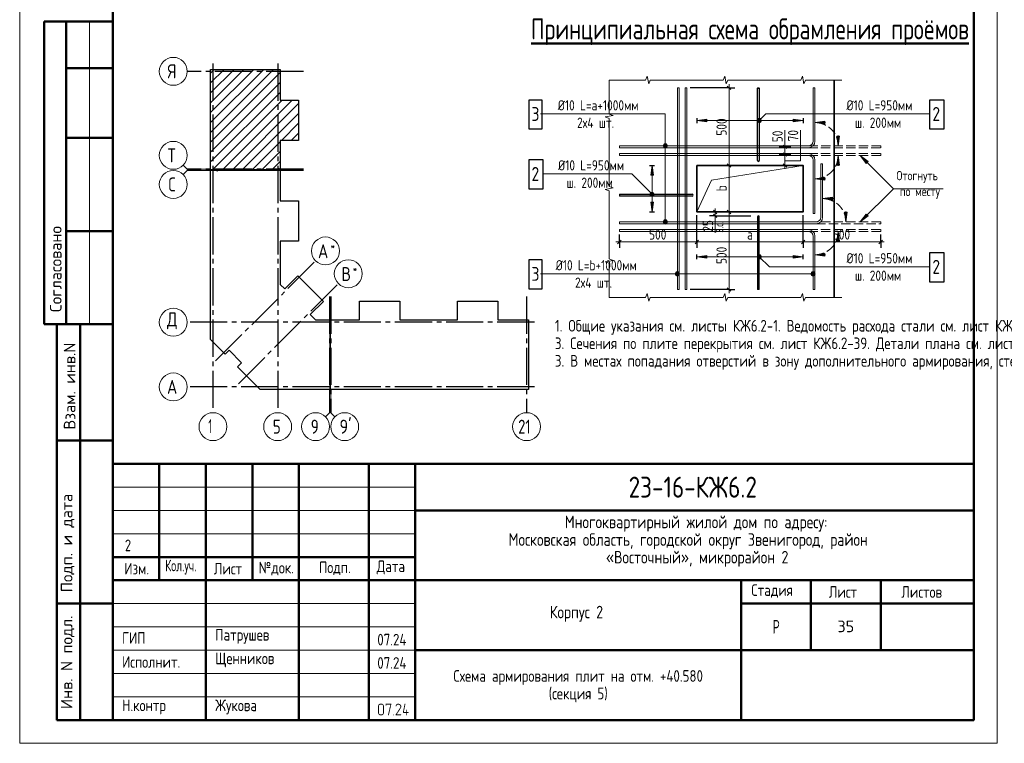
# Model space of a CAD drawing. Header units: millimetres. Extents: x 0 to 31965, y 0 to 29700.
# Tile 1 of 8: x 0 to 21155, y 0 to 15540. Entities that reach past the tile are written whole.
import ezdxf

# ---------------------------------------------------------------- set-up
doc = ezdxf.new("R2010")
doc.units = ezdxf.units.MM
doc.linetypes.add('______2', pattern=[270, 200, -70])
doc.linetypes.add('______5', pattern=[1100, 800, -100, 100, -100])
for name, color, linetype, lineweight in [('Standard', 7, 'Continuous', 25), ('Арм.стержн.ниж.зоны 2й ряд', 7, '______2', 25), ('ЖБ Перекрытие средний уровень', 7, 'Continuous', 50), ('Обрамление проемов стержнями', 7, 'Continuous', 25), ('Оси', 40, '______5', 18), ('Размерная линия_ общее', 7, 'Continuous', 13), ('Текст_ общее', 7, 'Continuous', 25)]:
    doc.layers.add(name, color=color, linetype=linetype, lineweight=lineweight)
doc.layers.add('Фоновоя арматура Х1', color=7, linetype='Continuous', lineweight=18, true_color=0x656565)
doc.styles.add('GOST 2.304-81', font='txt')
doc.styles.add('ISOCPEUR', font='txt')

msp = doc.modelspace()

# ---------------------------------------------------------------- hatches: boundary and pattern name
at = {"layer": 'Standard', "linetype": 'Continuous', "lineweight": 13, "transparency": 33554687}
for points in [[(14761, 13404), (14551, 13374), (14761, 13344)], [(15923, 13342), (15860, 13406), (15848, 13386)], [(15923, 13342), (15848, 13386), (15903, 13331)], [(15903, 13331), (15848, 13386), (15848, 13363)], [(15903, 13331), (15848, 13363), (15880, 13331)], [(15880, 13331), (15848, 13363), (15860, 13342)], [(15935, 13363), (15880, 13418), (15860, 13406)], [(15935, 13363), (15860, 13406), (15923, 13342)], [(15935, 13386), (15903, 13418), (15880, 13418)], [(15935, 13386), (15880, 13418), (15935, 13363)], [(15903, 13418), (15935, 13386), (15923, 13406)], [(17296, 13361), (17086, 13331), (17296, 13301)], [(17616, 12414), (17586, 12624), (17556, 12414)], [(18228, 12497), (18059, 12624), (18186, 12454)], [(13544, 11802), (13576, 11834), (13555, 11823)], [(13576, 11834), (13544, 11802), (13544, 11779)], [(13576, 11834), (13544, 11779), (13599, 11834)], [(13599, 11834), (13544, 11779), (13555, 11759)], [(13599, 11834), (13555, 11759), (13619, 11823)], [(13619, 11823), (13555, 11759), (13576, 11748)], [(13619, 11823), (13576, 11748), (13630, 11802)], [(13630, 11802), (13576, 11748), (13599, 11748)], [(13630, 11802), (13599, 11748), (13630, 11779)], [(13630, 11779), (13599, 11748), (13619, 11759)], [(17462, 11727), (17252, 11697), (17462, 11667)], [(13557, 11621), (13587, 11411), (13617, 11621)], [(18186, 11367), (18059, 11197), (18228, 11325)], [(17616, 10781), (17586, 10991), (17556, 10781)], [(14761, 10477), (14551, 10447), (14761, 10417)], [(15860, 10416), (15903, 10491), (15848, 10436)], [(15848, 10436), (15903, 10491), (15880, 10491)], [(15848, 10436), (15880, 10491), (15848, 10459)], [(15848, 10459), (15880, 10491), (15860, 10479)], [(15860, 10416), (15923, 10479), (15903, 10491)], [(15880, 10404), (15923, 10479), (15860, 10416)], [(15880, 10404), (15935, 10459), (15923, 10479)], [(15903, 10404), (15935, 10459), (15880, 10404)], [(15903, 10404), (15935, 10436), (15935, 10459)], [(15935, 10436), (15903, 10404), (15923, 10416)]]:
    msp.add_hatch(color=7, dxfattribs=at).paths.add_polyline_path(points)
for points in [[(16622, 13404), (16832, 13374), (16622, 13344)], [(17616, 13041), (17586, 12831), (17556, 13041)], [(13557, 12201), (13587, 12411), (13617, 12201)], [(17296, 12094), (17086, 12124), (17296, 12154)], [(17782, 11407), (17752, 11197), (17722, 11407)], [(16622, 10477), (16832, 10447), (16622, 10417)], [(17296, 10461), (17086, 10491), (17296, 10521)]]:
    msp.add_hatch(color=7, dxfattribs=at).paths.add_polyline_path(points, flags=16)
at = {"layer": 'Standard', "linetype": 'Continuous', "lineweight": 25, "transparency": 33554687}
h = msp.add_hatch(color=7, dxfattribs=at)
h.paths.add_polyline_path([(7825, 655), (7825, 652), (7825, 649), (7825, 647), (7824, 644), (7824, 641), (7823, 639), (7822, 637), (7821, 634), (7820, 632), (7819, 630), (7818, 627), (7816, 625), (7815, 623), (7813, 621), (7812, 619), (7810, 617), (7808, 615), (7806, 613), (7804, 612), (7801, 610), (7799, 609), (7797, 607), (7795, 606), (7792, 605), (7790, 604), (7788, 603), (7785, 603), (7782, 602), (7780, 602), (7777, 601), (7775, 601), (7772, 601), (7754, 601), (7751, 601), (7749, 601), (7746, 602), (7744, 602), (7742, 603), (7739, 603), (7737, 604), (7735, 605), (7732, 606), (7730, 607), (7728, 609), (7726, 610), (7723, 611), (7721, 613), (7719, 615), (7717, 617), (7715, 619), (7713, 621), (7712, 623), (7710, 625), (7708, 627), (7707, 629), (7706, 632), (7705, 634), (7704, 636), (7703, 639), (7702, 641), (7702, 644), (7701, 646), (7701, 649), (7701, 652), (7701, 655), (7701, 797), (7701, 799), (7701, 802), (7701, 804), (7702, 807), (7702, 809), (7703, 812), (7704, 814), (7705, 817), (7706, 819), (7707, 821), (7708, 823), (7709, 826), (7711, 828), (7713, 830), (7714, 832), (7716, 834), (7718, 836), (7720, 838), (7722, 839), (7724, 841), (7727, 842), (7729, 844), (7731, 845), (7733, 846), (7736, 847), (7738, 848), (7741, 848), (7743, 849), (7746, 849), (7749, 850), (7751, 850), (7754, 850), (7772, 850), (7775, 850), (7777, 850), (7780, 849), (7782, 849), (7785, 848), (7787, 848), (7790, 847), (7792, 846), (7794, 845), (7797, 844), (7799, 843), (7801, 841), (7803, 840), (7805, 838), (7807, 836), (7809, 834), (7811, 832), (7813, 830), (7815, 828), (7816, 826), (7818, 824), (7819, 822), (7820, 820), (7821, 817), (7822, 815), (7823, 812), (7824, 810), (7824, 807), (7825, 805), (7825, 802), (7825, 799), (7825, 797)], flags=16)
h.paths.add_polyline_path([(7808, 654), (7808, 797), (7808, 800), (7807, 804), (7806, 807), (7805, 810), (7804, 813), (7802, 816), (7800, 819), (7797, 822), (7794, 824), (7792, 826), (7789, 828), (7785, 830), (7782, 831), (7779, 832), (7775, 832), (7772, 832), (7754, 832), (7750, 832), (7747, 832), (7744, 831), (7740, 830), (7737, 828), (7734, 826), (7731, 824), (7729, 822), (7726, 819), (7724, 816), (7722, 813), (7721, 810), (7720, 807), (7719, 804), (7718, 800), (7718, 797), (7718, 654), (7718, 651), (7719, 648), (7720, 644), (7721, 641), (7723, 638), (7725, 635), (7727, 632), (7729, 629), (7732, 627), (7735, 625), (7738, 623), (7741, 622), (7744, 620), (7747, 620), (7751, 619), (7754, 619), (7772, 619), (7775, 619), (7779, 620), (7782, 620), (7785, 621), (7788, 623), (7791, 625), (7794, 627), (7797, 629), (7800, 632), (7802, 634), (7804, 637), (7805, 640), (7806, 644), (7807, 647), (7808, 651)])
for points in [[(7985, 839), (7932, 608), (7931, 607), (7930, 606), (7930, 605), (7928, 603), (7923, 601), (7921, 601), (7920, 602), (7918, 602), (7917, 603), (7916, 604), (7915, 605), (7915, 605), (7915, 606), (7914, 607), (7914, 608), (7914, 609), (7914, 610), (7914, 612), (7965, 832), (7878, 832), (7878, 815), (7878, 814), (7878, 813), (7878, 812), (7878, 811), (7877, 810), (7877, 809), (7876, 809), (7876, 808), (7875, 807), (7873, 806), (7871, 806), (7869, 806), (7869, 806), (7868, 806), (7868, 806), (7867, 806), (7866, 807), (7865, 807), (7864, 807), (7863, 808), (7863, 808), (7862, 809), (7862, 810), (7861, 811), (7861, 811), (7861, 812), (7861, 813), (7861, 815), (7861, 841), (7861, 842), (7861, 843), (7861, 844), (7861, 845), (7861, 846), (7862, 846), (7862, 847), (7863, 848), (7863, 848), (7864, 849), (7865, 849), (7866, 849), (7866, 850), (7867, 850), (7868, 850), (7870, 850), (7976, 850), (7978, 850), (7980, 849), (7982, 849), (7983, 848), (7984, 847), (7985, 845), (7985, 844), (7985, 842)], [(8189, 601), (8083, 601), (8081, 601), (8080, 602), (8078, 603), (8076, 604), (8075, 606), (8075, 607), (8074, 609), (8074, 611), (8074, 612), (8074, 613), (8075, 614), (8075, 615), (8173, 763), (8177, 770), (8179, 776), (8180, 779), (8181, 782), (8181, 786), (8181, 789), (8181, 791), (8181, 793), (8181, 795), (8180, 798), (8180, 800), (8179, 802), (8179, 804), (8178, 805), (8177, 807), (8176, 809), (8175, 811), (8173, 813), (8172, 814), (8170, 816), (8169, 818), (8167, 819), (8165, 821), (8163, 822), (8162, 823), (8160, 824), (8158, 826), (8156, 827), (8154, 828), (8152, 828), (8150, 829), (8147, 830), (8145, 831), (8143, 831), (8141, 831), (8139, 832), (8136, 832), (8134, 832), (8131, 832), (8128, 831), (8125, 831), (8122, 830), (8119, 829), (8117, 828), (8114, 827), (8111, 825), (8109, 823), (8106, 821), (8104, 819), (8102, 816), (8099, 813), (8098, 809), (8096, 806), (8094, 802), (8094, 800), (8093, 799), (8092, 798), (8091, 798), (8090, 797), (8089, 797), (8088, 796), (8086, 796), (8084, 796), (8083, 797), (8081, 797), (8080, 798), (8079, 799), (8078, 800), (8078, 800), (8078, 801), (8077, 802), (8077, 803), (8077, 804), (8077, 805), (8077, 808), (8078, 810), (8079, 813), (8080, 816), (8082, 818), (8083, 820), (8084, 822), (8085, 825), (8087, 827), (8088, 829), (8090, 831), (8092, 832), (8093, 834), (8095, 836), (8097, 837), (8099, 839), (8101, 840), (8104, 843), (8108, 844), (8112, 846), (8116, 847), (8120, 849), (8124, 849), (8129, 850), (8133, 850), (8136, 850), (8139, 850), (8143, 849), (8146, 849), (8149, 848), (8151, 847), (8154, 847), (8157, 846), (8160, 844), (8163, 843), (8166, 842), (8168, 840), (8171, 839), (8174, 837), (8176, 835), (8179, 833), (8181, 830), (8184, 828), (8186, 825), (8188, 823), (8190, 820), (8191, 818), (8193, 815), (8194, 812), (8196, 810), (8197, 807), (8198, 804), (8198, 801), (8199, 798), (8199, 795), (8200, 792), (8200, 789), (8200, 784), (8199, 780), (8198, 776), (8197, 772), (8196, 770), (8195, 767), (8195, 765), (8193, 763), (8192, 760), (8191, 758), (8189, 755), (8188, 753), (8099, 619), (8189, 619), (8191, 619), (8192, 618), (8194, 618), (8195, 616), (8196, 615), (8197, 613), (8198, 612), (8198, 610), (8198, 608), (8197, 607), (8197, 605), (8195, 604), (8195, 603), (8194, 603), (8194, 602), (8193, 602), (8192, 602), (8191, 601), (8190, 601)], [(8322, 672), (8349, 672), (8351, 672), (8353, 672), (8354, 671), (8355, 669), (8357, 668), (8357, 667), (8358, 665), (8358, 663), (8358, 662), (8358, 660), (8357, 659), (8356, 657), (8355, 657), (8355, 656), (8354, 656), (8353, 655), (8352, 655), (8351, 655), (8350, 654), (8349, 654), (8322, 654), (8322, 610), (8322, 609), (8322, 608), (8322, 607), (8322, 606), (8321, 605), (8321, 605), (8321, 604), (8320, 603), (8319, 602), (8317, 602), (8316, 601), (8314, 601), (8313, 601), (8312, 601), (8312, 601), (8311, 602), (8310, 602), (8309, 602), (8308, 603), (8307, 603), (8307, 604), (8306, 605), (8306, 605), (8305, 606), (8305, 607), (8305, 608), (8305, 609), (8305, 610), (8305, 654), (8243, 654), (8241, 654), (8239, 655), (8237, 656), (8236, 657), (8235, 658), (8234, 660), (8234, 661), (8234, 663), (8234, 665), (8269, 843), (8270, 845), (8270, 846), (8271, 847), (8272, 848), (8278, 850), (8280, 850), (8281, 849), (8283, 849), (8284, 848), (8285, 847), (8285, 846), (8286, 846), (8286, 845), (8287, 844), (8287, 843), (8287, 842), (8287, 841), (8287, 839), (8253, 672), (8305, 672), (8305, 717), (8305, 718), (8305, 720), (8306, 721), (8307, 723), (8308, 723), (8309, 724), (8310, 725), (8310, 725), (8311, 725), (8312, 725), (8313, 726), (8314, 726), (8315, 726), (8317, 725), (8318, 725), (8320, 723), (8320, 723), (8321, 722), (8321, 721), (8322, 721), (8322, 720), (8322, 719), (8322, 718), (8322, 717)], [(8029, 619), (8031, 619), (8033, 618), (8034, 618), (8035, 616), (8037, 615), (8037, 613), (8038, 612), (8038, 610), (8038, 608), (8038, 607), (8037, 605), (8036, 604), (8035, 603), (8035, 603), (8034, 602), (8033, 602), (8032, 602), (8031, 601), (8030, 601), (8029, 601), (8027, 601), (8026, 602), (8024, 602), (8023, 604), (8022, 605), (8021, 607), (8020, 608), (8020, 610), (8020, 611), (8021, 613), (8022, 614), (8023, 616), (8023, 616), (8024, 617), (8024, 618), (8025, 618), (8026, 618), (8027, 619), (8028, 619)]]:
    msp.add_hatch(color=7, dxfattribs=at).paths.add_polyline_path(points, flags=16)
at = {"layer": 'Текст_ общее', "linetype": 'Continuous', "lineweight": 13, "transparency": 33554687}
for points in [[(13827, 12831), (13917, 12831), (13910, 12853)], [(13827, 12831), (13910, 12853), (13833, 12853)], [(13833, 12808), (13917, 12831), (13827, 12831)], [(13833, 12853), (13910, 12853), (13894, 12870)], [(13833, 12853), (13894, 12870), (13849, 12870)], [(13833, 12808), (13910, 12808), (13917, 12831)], [(13849, 12792), (13910, 12808), (13833, 12808)], [(13849, 12870), (13894, 12870), (13872, 12876)], [(13849, 12792), (13894, 12792), (13910, 12808)], [(13894, 12792), (13849, 12792), (13872, 12786)], [(13827, 11197), (13917, 11197), (13910, 11220)], [(13827, 11197), (13910, 11220), (13833, 11220)], [(13833, 11220), (13910, 11220), (13894, 11236)], [(13833, 11220), (13894, 11236), (13849, 11236)], [(13849, 11236), (13894, 11236), (13872, 11242)], [(13833, 11175), (13917, 11197), (13827, 11197)], [(13833, 11175), (13910, 11175), (13917, 11197)], [(13849, 11159), (13910, 11175), (13833, 11175)], [(13849, 11159), (13894, 11159), (13910, 11175)], [(13894, 11159), (13849, 11159), (13872, 11152)], [(14092, 10059), (14092, 10104), (14086, 10081)], [(14108, 10043), (14108, 10120), (14092, 10104)], [(14108, 10043), (14092, 10104), (14092, 10059)], [(14131, 10036), (14131, 10126), (14108, 10120)], [(14131, 10036), (14108, 10120), (14108, 10043)], [(14153, 10043), (14153, 10120), (14131, 10126)], [(14153, 10043), (14131, 10126), (14131, 10036)], [(14169, 10059), (14169, 10104), (14153, 10120)], [(14169, 10059), (14153, 10120), (14153, 10043)], [(14169, 10104), (14169, 10059), (14176, 10081)], [(17007, 10059), (17007, 10104), (17001, 10081)], [(17023, 10043), (17023, 10120), (17007, 10104)], [(17023, 10043), (17007, 10104), (17007, 10059)], [(17046, 10036), (17046, 10126), (17023, 10120)], [(17046, 10036), (17023, 10120), (17023, 10043)], [(17068, 10043), (17068, 10120), (17046, 10126)], [(17068, 10043), (17046, 10126), (17046, 10036)], [(17084, 10059), (17084, 10104), (17068, 10120)], [(17084, 10059), (17068, 10120), (17068, 10043)], [(17084, 10104), (17084, 10059), (17091, 10081)]]:
    msp.add_hatch(color=7, dxfattribs=at).paths.add_polyline_path(points)

# ---------------------------------------------------------------- linework, layer by layer
at = {"layer": 'Standard', "color": 7, "linetype": 'Continuous', "lineweight": 50, "transparency": 33554687}
for p, q in [((2000, 15500), (527, 15500)), ((527, 15500), (527, 9000)), ((527, 15500), (527, 9000)), ((1000, 15500), (1000, 9000)), ((2000, 14500), (1000, 14500)), ((2000, 13000), (1000, 13000)), ((2000, 11000), (1000, 11000)), ((0, 9000), (6, 9000)), ((527, 9000), (2000, 9000)), ((800, 500), (800, 9000)), ((800, 500), (800, 9000)), ((1300, 500), (1300, 9000)), ((800, 6500), (2000, 6500)), ((2000, 500), (2000, 6000)), ((2000, 6000), (20500, 6000)), ((3000, 3500), (3000, 6000)), ((4000, 500), (4000, 6000)), ((5000, 3500), (5000, 6000)), ((6000, 500), (6000, 6000)), ((7500, 500), (7500, 6000)), ((8500, 500), (8500, 6000)), ((8500, 5000), (20500, 5000)), ((2000, 4000), (8500, 4000)), ((2000, 4000), (8500, 4000)), ((2000, 3500), (8500, 3500)), ((2000, 3500), (8500, 3500)), ((8500, 3500), (20500, 3500)), ((15500, 2000), (15500, 3500)), ((17000, 2000), (17000, 3500)), ((18500, 2000), (18500, 3500)), ((800, 3000), (2000, 3000)), ((15500, 3000), (20500, 3000)), ((8500, 2000), (20500, 2000)), ((15500, 500), (15500, 2000)), ((15500, 500), (15500, 2000)), ((2000, 500), (800, 500))]:
    msp.add_line(p, q, dxfattribs=at)
at = {"layer": 'Standard', "color": 7, "linetype": 'Continuous', "lineweight": 13, "transparency": 33554687}
for p, q in [((1500, 15500), (1500, 9000)), ((13449, 14244), (12666, 14244)), ((12666, 14244), (12666, 13513)), ((12666, 14244), (12666, 14244)), ((13482, 14327), (13449, 14244)), ((13516, 14161), (13482, 14327)), ((13549, 14244), (13516, 14161)), ((14332, 14244), (13549, 14244)), ((15116, 14244), (14332, 14244)), ((15149, 14327), (15116, 14244)), ((15182, 14161), (15149, 14327)), ((15216, 14244), (15182, 14161)), ((15999, 14244), (15216, 14244)), ((16782, 14244), (15999, 14244)), ((16816, 14327), (16782, 14244)), ((16849, 14161), (16816, 14327)), ((16882, 14244), (16849, 14161)), ((17666, 14244), (16882, 14244)), ((12749, 13482), (12582, 13451)), ((12582, 13451), (12666, 13420)), ((12666, 13513), (12749, 13482)), ((12666, 13420), (12666, 12689)), ((15860, 13406), (15860, 13406)), ((15860, 13342), (15860, 13342)), ((15923, 13406), (15923, 13406)), ((15923, 13342), (15923, 13342)), ((16443, 12811), (16443, 13171)), ((12666, 12689), (12666, 11957)), ((18059, 12624), (18059, 12624)), ((18059, 12624), (18059, 12624)), ((18059, 12624), (18059, 12624)), ((18059, 12624), (18186, 12454)), ((18228, 12497), (18059, 12624)), ((18186, 12454), (18228, 12497)), ((3600, 12327), (3512, 12415)), ((3600, 12302), (3512, 12214)), ((3600, 12327), (4100, 12327)), ((3600, 12302), (4100, 12302)), ((18207, 12476), (18218, 12465)), ((12749, 11926), (12582, 11895)), ((12582, 11895), (12666, 11864)), ((12666, 11957), (12749, 11926)), ((12666, 11864), (12666, 11133)), ((13555, 11823), (13555, 11823)), ((13555, 11759), (13555, 11759)), ((13619, 11823), (13619, 11823)), ((13619, 11759), (13619, 11759)), ((14945, 11317), (14945, 10964)), ((18186, 11367), (18059, 11197)), ((18059, 11197), (18228, 11325)), ((18228, 11325), (18186, 11367)), ((18207, 11346), (18218, 11357)), ((12666, 11133), (12666, 10402)), ((18059, 11197), (18059, 11197)), ((18059, 11197), (18059, 11197)), ((18059, 11197), (18059, 11197)), ((12749, 10371), (12582, 10340)), ((12666, 10402), (12749, 10371)), ((15860, 10479), (15860, 10479)), ((15860, 10416), (15860, 10416)), ((15923, 10479), (15923, 10479)), ((15923, 10416), (15923, 10416)), ((12582, 10340), (12666, 10309)), ((12666, 10309), (12666, 9577)), ((12666, 9577), (12666, 9577)), ((12666, 9577), (13449, 9577)), ((12666, 9577), (12666, 9577)), ((13449, 9577), (13482, 9661)), ((13482, 9661), (13516, 9494)), ((13516, 9494), (13549, 9577)), ((13549, 9577), (14332, 9577)), ((14332, 9577), (15116, 9577)), ((15116, 9577), (15149, 9661)), ((15149, 9661), (15182, 9494)), ((15182, 9494), (15216, 9577)), ((15216, 9577), (15999, 9577)), ((15999, 9577), (16782, 9577)), ((16782, 9577), (16816, 9661)), ((16816, 9661), (16849, 9494)), ((16849, 9494), (16882, 9577)), ((16882, 9577), (17666, 9577)), ((17666, 9577), (17666, 9577)), ((6658, 7100), (6658, 7600)), ((6683, 7100), (6683, 7600)), ((6658, 7100), (6570, 7012)), ((6683, 7100), (6771, 7012)), ((2000, 5500), (8500, 5500)), ((2000, 5000), (8500, 5000)), ((2000, 4500), (8500, 4500)), ((2000, 3000), (8500, 3000)), ((2000, 2500), (8500, 2500)), ((2000, 2500), (8500, 2500)), ((2000, 2000), (8500, 2000)), ((2000, 2000), (8500, 2000)), ((2000, 1500), (8500, 1500)), ((2000, 1000), (8500, 1000))]:
    msp.add_line(p, q, dxfattribs=at)
at = {"layer": 'Standard', "color": 7, "linetype": 'Continuous', "lineweight": 35, "transparency": 33554687}
for p, q in [((4100, 13120), (5454, 14474)), ((4100, 13545), (5029, 14474)), ((4100, 13969), (4605, 14474)), ((4100, 14393), (4181, 14474)), ((4100, 13332), (5242, 14474)), ((4100, 13757), (4817, 14474)), ((4100, 14181), (4393, 14474)), ((4100, 12908), (5596, 14404)), ((4100, 12696), (5596, 14192)), ((4100, 12484), (5596, 13980)), ((4145, 12317), (5641, 13813)), ((4357, 12317), (5853, 13813)), ((4569, 12317), (5993, 13741)), ((4782, 12317), (5993, 13528)), ((5622, 12945), (5993, 13316)), ((4994, 12317), (5596, 12919)), ((5834, 12945), (5993, 13104)), ((5206, 12317), (5596, 12707)), ((5418, 12317), (5596, 12495))]:
    msp.add_line(p, q, dxfattribs=at)
at = {"layer": 'Standard', "color": 251, "linetype": 'Continuous', "lineweight": 13, "true_color": 0x494949, "transparency": 33554687}
for p, q in [((14761, 13404), (14551, 13374)), ((16832, 13374), (14551, 13374)), ((14551, 13374), (14551, 13374)), ((14551, 13374), (14551, 13374)), ((14551, 13374), (14551, 13374)), ((14551, 13374), (14761, 13344)), ((14761, 13344), (14761, 13404)), ((14761, 13374), (14776, 13374)), ((16622, 13374), (16607, 13374)), ((16622, 13344), (16622, 13404)), ((16622, 13404), (16832, 13374)), ((16832, 13374), (16622, 13344)), ((16832, 13374), (16832, 13374)), ((16832, 13374), (16832, 13374)), ((16832, 13374), (16832, 13374)), ((17296, 13361), (17086, 13331)), ((17086, 13331), (17086, 13331)), ((17086, 13331), (17086, 13331)), ((17086, 13331), (17086, 13331)), ((17086, 13331), (17296, 13301)), ((17296, 13301), (17296, 13361)), ((17296, 13331), (17311, 13331)), ((17586, 12831), (17556, 13041)), ((17556, 13041), (17616, 13041)), ((17586, 13041), (17586, 13056)), ((17616, 13041), (17586, 12831)), ((17586, 12831), (17586, 12831)), ((17586, 12831), (17586, 12831)), ((17586, 12831), (17586, 12831)), ((17586, 12624), (17556, 12414)), ((17586, 12624), (17586, 12624)), ((17586, 12624), (17586, 12624)), ((17586, 12624), (17586, 12624)), ((17616, 12414), (17586, 12624)), ((13557, 12201), (13587, 12411)), ((13587, 12411), (13587, 11411)), ((13587, 12411), (13587, 12411)), ((13587, 12411), (13587, 12411)), ((13587, 12411), (13587, 12411)), ((13587, 12411), (13617, 12201)), ((17556, 12414), (17616, 12414)), ((17586, 12414), (17586, 12399)), ((13617, 12201), (13557, 12201)), ((13587, 12201), (13587, 12186)), ((17086, 12124), (17296, 12154)), ((17086, 12124), (17086, 12124)), ((17086, 12124), (17086, 12124)), ((17086, 12124), (17086, 12124)), ((17296, 12094), (17086, 12124)), ((17296, 12154), (17296, 12094)), ((17296, 12124), (17311, 12124)), ((13587, 11621), (13587, 11636)), ((17462, 11727), (17252, 11697)), ((17252, 11697), (17252, 11697)), ((17252, 11697), (17252, 11697)), ((17252, 11697), (17252, 11697)), ((17252, 11697), (17462, 11667)), ((17462, 11667), (17462, 11727)), ((17462, 11697), (17477, 11697)), ((13617, 11621), (13557, 11621)), ((13557, 11621), (13587, 11411)), ((13587, 11411), (13617, 11621)), ((13587, 11411), (13587, 11411)), ((13587, 11411), (13587, 11411)), ((13587, 11411), (13587, 11411)), ((17752, 11197), (17722, 11407)), ((17722, 11407), (17782, 11407)), ((17752, 11407), (17752, 11422)), ((17782, 11407), (17752, 11197)), ((17752, 11197), (17752, 11197)), ((17752, 11197), (17752, 11197)), ((17752, 11197), (17752, 11197)), ((17586, 10991), (17556, 10781)), ((17586, 10991), (17586, 10991)), ((17586, 10991), (17586, 10991)), ((17586, 10991), (17586, 10991)), ((17616, 10781), (17586, 10991)), ((17556, 10781), (17616, 10781)), ((17586, 10781), (17586, 10766)), ((14761, 10477), (14551, 10447)), ((16832, 10447), (14551, 10447)), ((14551, 10447), (14551, 10447)), ((14551, 10447), (14551, 10447)), ((14551, 10447), (14551, 10447)), ((14551, 10447), (14761, 10417)), ((14761, 10417), (14761, 10477)), ((14761, 10447), (14776, 10447)), ((16622, 10447), (16607, 10447)), ((16622, 10417), (16622, 10477)), ((16622, 10477), (16832, 10447)), ((16832, 10447), (16622, 10417)), ((16832, 10447), (16832, 10447)), ((16832, 10447), (16832, 10447)), ((16832, 10447), (16832, 10447)), ((17086, 10491), (17296, 10521)), ((17086, 10491), (17086, 10491)), ((17086, 10491), (17086, 10491)), ((17086, 10491), (17086, 10491)), ((17296, 10461), (17086, 10491)), ((17296, 10521), (17296, 10461)), ((17296, 10491), (17311, 10491))]:
    msp.add_line(p, q, dxfattribs=at)
at = {"layer": 'Standard', "color": 7, "linetype": '______2', "lineweight": 13, "transparency": 33554687}
for p, q in [((18499, 12831), (16946, 12831)), ((16946, 12791), (18499, 12791)), ((18499, 12791), (18499, 12831)), ((16946, 12664), (18499, 12664)), ((18499, 12624), (16946, 12624)), ((18499, 12664), (18499, 12624)), ((16946, 11031), (18499, 11031)), ((18499, 11197), (17112, 11197)), ((17112, 11157), (18499, 11157)), ((18499, 11157), (18499, 11197)), ((18499, 11031), (18499, 10991)), ((18499, 10991), (16946, 10991))]:
    msp.add_line(p, q, dxfattribs=at)
at = {"layer": 'Standard', "color": 7, "linetype": 'Continuous', "lineweight": 25, "transparency": 33554687}
for p, q in [((20500, 500), (20500, 6000)), ((2000, 500), (20500, 500)), ((2000, 500), (20500, 500)), ((2000, 500), (20500, 500))]:
    msp.add_line(p, q, dxfattribs=at)
at = {"layer": 'Standard', "color": 7, "linetype": 'Continuous', "lineweight": 13, "transparency": 33554687}
msp.add_lwpolyline([(0, 0), (21000, 0), (21000, 29700), (0, 29700), (0, 0)], close=True, dxfattribs=at)
at = {"layer": 'Standard', "color": 7, "linetype": 'Continuous', "lineweight": 50, "transparency": 33554687}
msp.add_lwpolyline([(2000, 29200), (20500, 29200), (20500, 500), (2000, 500), (2000, 29200)], close=True, dxfattribs=at)
at = {"layer": 'Standard', "color": 7, "linetype": 'Continuous', "lineweight": 25, "transparency": 33554687}
for points in [[(4100, 12317), (4100, 14474), (5596, 14474), (5596, 13813), (5993, 13813), (5993, 12945), (5596, 12945), (5596, 12317), (5578, 12317), (5578, 12337), (5563, 12337), (5563, 12317), (4100, 12317)], [(15851, 12514), (15851, 14071), (15891, 14071), (15891, 12514)], [(4100, 8857), (4100, 12312), (4238, 12312), (4238, 12292), (4253, 12292), (4253, 12312), (5596, 12312), (5596, 11649), (5993, 11649), (5993, 10781), (5596, 10781), (5596, 9855), (5694, 9757), (5975, 10038), (6524, 9489), (6243, 9208), (6355, 9096), (6668, 9096), (6668, 7600), (5170, 7600), (4682, 8088), (4767, 8173), (4499, 8441), (4414, 8356), (4100, 8670), (4100, 8857)], [(14447, 11751), (12891, 11751), (12891, 11791), (14447, 11791)], [(15851, 11307), (15851, 9751), (15891, 9751), (15891, 11307)], [(6673, 7600), (6673, 9063), (6693, 9063), (6693, 9078), (6673, 9078), (6673, 9096), (7301, 9096), (7301, 9493), (8169, 9493), (8169, 9096), (8787, 9096), (9405, 9096), (9405, 9493), (10273, 9493), (10273, 9096), (10934, 9096), (10934, 7600), (8787, 7600), (6673, 7600)]]:
    msp.add_lwpolyline(points, dxfattribs=at)
at = {"layer": 'Standard', "color": 7, "linetype": 'Continuous', "lineweight": 13, "transparency": 33554687}
for points in [[(14171, 14077), (14171, 9744), (14131, 9744), (14131, 14077), (14171, 14077)], [(14337, 14077), (14337, 9744), (14297, 9744), (14297, 14077), (14337, 14077)], [(15891, 14071), (15851, 14071), (15851, 14077), (15891, 14077), (15891, 14071)], [(17046, 12931), (17046, 14077), (17086, 14077), (17086, 12931)], [(19536, 13515), (16032, 13515), (15891, 13374)], [(16776, 13171), (16776, 12511), (16443, 12511)], [(16946, 12831), (12884, 12831), (12884, 12791), (16946, 12791)], [(16946, 12624), (12884, 12624), (12884, 12664), (16946, 12664)], [(17046, 12524), (17046, 11377), (17086, 11377), (17086, 12524)], [(19845, 11911), (18772, 11911), (18059, 12624)], [(14551, 11411), (14864, 12097), (16832, 12411)], [(17212, 11297), (17212, 12444), (17252, 12444), (17252, 11297)], [(11261, 12227), (13151, 12227), (13587, 11791)], [(19845, 11911), (18772, 11911), (18059, 11197)], [(12891, 11791), (12891, 11751), (12884, 11751), (12884, 11791), (12891, 11791)], [(17112, 11197), (12884, 11197), (12884, 11157), (17112, 11157)], [(16946, 10991), (12884, 10991), (12884, 11031), (16946, 11031)], [(17046, 10891), (17046, 9744), (17086, 9744), (17086, 10891)], [(19536, 10231), (16107, 10231), (15891, 10447)], [(15891, 9751), (15851, 9751), (15851, 9744), (15891, 9744), (15891, 9751)]]:
    msp.add_lwpolyline(points, dxfattribs=at)
for centre in [(15891, 13374), (13587, 11791), (15891, 10447)]:
    msp.add_circle(centre, 45, dxfattribs=at)
at = {"layer": 'Standard', "color": 251, "linetype": '______2', "lineweight": 13, "true_color": 0x494949, "transparency": 33554687}
for centre, start, end in [((17086, 12831), 0, 90), ((17086, 12624), 270, 0), ((17252, 11197), 0, 90), ((17086, 10991), 270, 0)]:
    msp.add_arc(centre, 500, start, end, dxfattribs=at)
at = {"layer": 'Standard', "color": 7, "linetype": 'Continuous', "lineweight": 13, "transparency": 33554687}
for centre, radius, start, end in [((16946, 12931), 100, 270, 0), ((16946, 12931), 140, 270, 0), ((16946, 12524), 140, 0, 90), ((16946, 12524), 100, 0, 90), ((17112, 11297), 100, 270, 0), ((17112, 11297), 140, 270, 0), ((16946, 10891), 140, 0, 90), ((16946, 10891), 100, 0, 90)]:
    msp.add_arc(centre, radius, start, end, dxfattribs=at)
at = {"layer": 'Standard', "color": 7, "linetype": 'Continuous', "lineweight": 25, "transparency": 33554687}
for centre, start, end in [((15871, 12514), 180, 0), ((14447, 11771), 270, 90), ((15871, 11307), 0, 180)]:
    msp.add_arc(centre, 20, start, end, dxfattribs=at)
at = {"layer": 'Арм.стержн.ниж.зоны 2й ряд', "color": 251, "linetype": 'Continuous', "lineweight": 25, "true_color": 0x494949, "transparency": 33554687}
for p, q in [((14551, 13428), (14551, 13321)), ((16832, 13428), (16832, 13321)), ((13534, 12411), (13640, 12411)), ((13534, 11411), (13640, 11411)), ((14551, 10394), (14551, 10501)), ((16832, 10394), (16832, 10501))]:
    msp.add_line(p, q, dxfattribs=at)
at = {"layer": 'ЖБ Перекрытие средний уровень', "color": 7, "linetype": 'Continuous', "lineweight": 35, "transparency": 33554687}
msp.add_line((17499, 9577), (17499, 14244), dxfattribs=at)
msp.add_lwpolyline([(14551, 12411), (16832, 12411), (16832, 11411), (14551, 11411), (14551, 12411)], dxfattribs=at)
at = {"layer": 'Оси', "color": 8, "linetype": '______5', "lineweight": -3, "transparency": 33554687}
for p, q in [((4153, 14601), (4153, 7100)), ((5543, 14601), (5543, 7100)), ((6096, 14431), (3600, 14431)), ((6096, 12327), (3600, 12327)), ((6096, 12302), (3600, 12302)), ((4208, 8212), (6358, 10362)), ((4698, 7722), (6848, 9872)), ((6658, 9596), (6658, 7100)), ((6683, 9596), (6683, 7100)), ((10891, 9596), (10891, 7100)), ((11061, 9043), (3600, 9043)), ((11061, 9043), (3600, 9043)), ((11061, 7653), (3600, 7653))]:
    msp.add_line(p, q, dxfattribs=at)
at = {"layer": 'Оси', "color": 7, "linetype": 'Continuous', "lineweight": 13, "transparency": 33554687}
for centre in [(3300, 14431), (3300, 12627), (3300, 12002), (6570, 10574), (7060, 10084), (3300, 9043), (3300, 9043), (3300, 7653), (4153, 6800), (5543, 6800), (6358, 6800), (6983, 6800), (10891, 6800)]:
    msp.add_circle(centre, 300, dxfattribs=at)
at = {"layer": 'Размерная линия_ общее', "color": 253, "linetype": 'Continuous', "lineweight": -3, "true_color": 0xa0a0a0, "transparency": 33554687}
for p, q in [((15240, 14077), (14404, 14077)), ((15240, 14077), (15115, 14077)), ((15240, 14077), (15365, 14077)), ((16443, 12811), (16318, 12811)), ((16443, 12811), (16568, 12811)), ((16443, 12811), (16443, 12811)), ((16443, 12644), (16318, 12644)), ((16443, 12644), (16568, 12644)), ((16443, 12644), (16449, 12644)), ((15240, 12411), (15115, 12411)), ((15240, 12411), (15365, 12411)), ((16443, 12411), (16318, 12411)), ((16443, 12411), (16568, 12411)), ((16443, 12411), (16449, 12411)), ((14551, 10767), (14551, 11344)), ((14551, 10767), (14551, 11344)), ((15240, 11411), (14617, 11411)), ((14945, 11411), (14820, 11411)), ((14945, 11327), (14820, 11327)), ((14945, 11411), (14878, 11411)), ((14945, 11411), (15070, 11411)), ((14945, 11327), (15070, 11327)), ((15240, 11411), (15115, 11411)), ((15240, 11411), (15115, 11411)), ((15240, 11411), (15365, 11411)), ((15240, 11411), (15240, 11411)), ((15240, 11411), (15365, 11411)), ((16832, 10767), (16832, 11344)), ((16832, 10767), (16832, 11344)), ((12884, 10767), (12884, 10924)), ((12884, 10767), (12884, 10892)), ((14551, 10767), (14551, 10892)), ((14551, 10767), (14551, 10892)), ((16832, 10767), (16832, 10892)), ((16832, 10767), (16832, 10892)), ((18499, 10767), (18499, 10924)), ((18499, 10767), (18499, 10892)), ((12884, 10767), (12884, 10642)), ((14551, 10767), (14551, 10642)), ((14551, 10767), (14551, 10642)), ((16832, 10767), (16832, 10642)), ((16832, 10767), (16832, 10642)), ((18499, 10767), (18499, 10642)), ((15240, 9744), (14404, 9744)), ((15240, 9744), (15115, 9744)), ((15240, 9744), (15365, 9744))]:
    msp.add_line(p, q, dxfattribs=at)
at = {"layer": 'Размерная линия_ общее', "color": 7, "linetype": 'Continuous', "lineweight": 25, "transparency": 33554687}
for p, q in [((15278, 14040), (15203, 14115)), ((16480, 12773), (16405, 12848)), ((16480, 12607), (16405, 12682)), ((15278, 12373), (15203, 12448)), ((16480, 12373), (16405, 12448)), ((14907, 11448), (14982, 11373)), ((15278, 11373), (15203, 11448)), ((15203, 11448), (15278, 11373)), ((14907, 11365), (14982, 11290)), ((12921, 10805), (12846, 10730)), ((14588, 10805), (14513, 10730)), ((14513, 10730), (14588, 10805)), ((16795, 10730), (16870, 10805)), ((16795, 10730), (16870, 10805)), ((18461, 10730), (18536, 10805)), ((15203, 9782), (15278, 9707))]:
    msp.add_line(p, q, dxfattribs=at)
at = {"layer": 'Размерная линия_ общее', "color": 7, "linetype": 'Continuous', "lineweight": 13, "transparency": 33554687}
for p, q in [((15240, 14077), (15240, 14152)), ((15240, 12411), (15240, 14077)), ((16443, 12811), (16443, 12886)), ((16443, 12411), (16443, 12644)), ((16443, 12411), (16443, 12336)), ((14945, 11411), (14945, 11486)), ((15240, 11411), (15240, 11486)), ((14945, 11411), (14945, 11327)), ((14945, 11327), (14945, 11252)), ((15240, 11411), (15240, 11336)), ((12884, 10767), (12809, 10767)), ((14551, 10767), (12884, 10767)), ((14551, 10767), (14476, 10767)), ((14551, 10767), (14626, 10767)), ((14551, 10767), (16832, 10767)), ((16832, 10767), (16757, 10767)), ((16832, 10767), (18499, 10767)), ((16832, 10767), (16907, 10767)), ((18499, 10767), (18574, 10767)), ((15240, 9744), (15240, 9669))]:
    msp.add_line(p, q, dxfattribs=at)
for points in [[(16443, 12644), (16443, 12800), (16443, 12800), (16443, 12811)], [(15240, 11411), (15240, 11867), (15240, 11867), (15240, 12411)], [(15240, 11411), (15240, 10313), (15240, 10313), (15240, 9744)]]:
    msp.add_lwpolyline(points, dxfattribs=at)
at = {"layer": 'Размерная линия_ общее', "color": 253, "linetype": 'Continuous', "lineweight": -3, "true_color": 0xa0a0a0, "transparency": 33554687}
for points in [[(15240, 12411), (15223, 12411), (15223, 12411), (14617, 12411)], [(14945, 11327), (15049, 11327), (15049, 11327), (15711, 11327)]]:
    msp.add_lwpolyline(points, dxfattribs=at)
at = {"layer": 'Текст_ общее', "color": 7, "linetype": 'Continuous', "lineweight": 13, "transparency": 33554687}
for p, q in [((13827, 12831), (13827, 12831)), ((13872, 12876), (13872, 12876)), ((13872, 12786), (13872, 12786)), ((13917, 12831), (13917, 12831)), ((13872, 11242), (13872, 11242)), ((13827, 11197), (13827, 11197)), ((13872, 11152), (13872, 11152)), ((13917, 11197), (13917, 11197)), ((14086, 10081), (14086, 10081)), ((14131, 10126), (14131, 10126)), ((14131, 10036), (14131, 10036)), ((14176, 10081), (14176, 10081)), ((17001, 10081), (17001, 10081)), ((17046, 10126), (17046, 10126)), ((17046, 10036), (17046, 10036)), ((17091, 10081), (17091, 10081))]:
    msp.add_line(p, q, dxfattribs=at)
for points in [[(13872, 12831), (13872, 13515), (11191, 13515)], [(13872, 11197), (13872, 13515), (11191, 13515)], [(14131, 10081), (13872, 10081), (11191, 10081)], [(17046, 10081), (13872, 10081), (11191, 10081)]]:
    msp.add_lwpolyline(points, dxfattribs=at)
for centre in [(13872, 12831), (13872, 11197), (14131, 10081), (17046, 10081)]:
    msp.add_circle(centre, 45, dxfattribs=at)
at = {"layer": 'Фоновоя арматура Х1', "color": 7, "linetype": 'Continuous', "lineweight": 25, "transparency": 33554687}
for points in [[(10937, 13195), (11227, 13195), (11227, 13815), (10937, 13815), (10937, 13195)], [(19550, 13195), (19860, 13195), (19860, 13815), (19550, 13815), (19550, 13195)], [(10937, 11907), (11247, 11907), (11247, 12527), (10937, 12527), (10937, 11907)], [(10937, 9761), (11227, 9761), (11227, 10381), (10937, 10381), (10937, 9761)], [(19550, 9912), (19860, 9912), (19860, 10531), (19550, 10531), (19550, 9912)]]:
    msp.add_lwpolyline(points, dxfattribs=at)

# ---------------------------------------------------------------- texts
at = {"layer": 'Standard', "color": 7, "linetype": 'Continuous', "lineweight": 25, "transparency": 33554687, "attachment_point": 7}
for s, insert, char_height, width, style in [('Ø10\\~L=а+1000мм', (11562, 13591), 220, 1831.8, 'GOST 2.304-81'), ('Ø10\\~L=950мм', (17764, 13591), 220, 1488.03, 'GOST 2.304-81'), ('2х4\\~шт.', (11976, 13217), 220, 1000.99, 'GOST 2.304-81'), ('ш.\\~200мм', (17946, 13217), 220, 1125.9, 'GOST 2.304-81'), ('Ø10\\~L=950мм', (11568, 12302), 220, 1488.03, 'GOST 2.304-81'), ('ш.\\~200мм', (11749, 11928), 220, 1125.9, 'GOST 2.304-81'), ('Ø10\\~L=950мм', (17764, 10307), 220, 1488.03, 'GOST 2.304-81'), ('Ø10\\~L=b+1000мм', (11517, 10157), 220, 1831.8, 'GOST 2.304-81'), ('ш.\\~200мм', (17946, 9933), 220, 1125.9, 'GOST 2.304-81'), ('2х4\\~шт.', (11932, 9783), 220, 1000.99, 'GOST 2.304-81'), ('\\W0.75;21', (10711, 6650), 300, 472.28, 'ISOCPEUR'), ('Многоквартирный\\~жилой\\~дом\\~по\\~адресу:\\~', (11710, 4545), 270, 5717.09, 'GOST 2.304-81'), ('Московская\\~область,\\~городской\\~округ\\~Звенигород,\\~район\\~', (10504, 4167), 270, 8136.21, 'GOST 2.304-81'), ('«Восточный»,\\~микрорайон\\~2', (12597, 3789), 270, 3952.83, 'GOST 2.304-81'), ('Изм.', (2248, 3625), 250, 631.15, 'GOST 2.304-81'), ('\\W0.83;Кол.уч.', (3127, 3625), 250, 799.96, 'GOST 2.304-81'), ('Лист', (4171, 3625), 250, 782.23, 'GOST 2.304-81'), ('№док.', (5135, 3607), 250, 853.39, 'GOST 2.304-81'), ('Подп.', (6431, 3614), 250, 764.53, 'GOST 2.304-81'), ('Дата', (7673, 3625), 250, 782.23, 'GOST 2.304-81'), ('Стадия', (15721, 3125), 250, 1031.11, 'GOST 2.304-81'), ('Лист', (17384, 3125), 250, 782.23, 'GOST 2.304-81'), ('Листов', (18943, 3125), 250, 1066.5, 'GOST 2.304-81'), ('Корпус\\~2', (11388, 2610), 270, 1362.88, 'GOST 2.304-81'), ('\\W0.77;Р', (16177, 2350), 300, 262.93, 'GOST 2.304-81'), ('ГИП', (2200, 2137), 250, 586.81, 'GOST 2.304-81'), ('Патрушев', (4200, 2137), 250, 1386.36, 'GOST 2.304-81'), ('07.24', (7683, 2101), 250, 817.63, 'GOST 2.304-81'), ('Исполнит.', (2200, 1622), 250, 1386.36, 'GOST 2.304-81'), ('Щенников', (4200, 1631), 250, 1333.08, 'GOST 2.304-81'), ('07.24', (7683, 1601), 250, 817.63, 'GOST 2.304-81'), ('Н.контр', (2200, 622), 250, 1102.09, 'GOST 2.304-81'), ('Жукова', (4200, 622), 250, 1031.11, 'GOST 2.304-81')]:
    msp.add_mtext(s, dxfattribs=dict(at, insert=insert, char_height=char_height, width=width, style=style))
at = {"layer": 'Standard', "color": 7, "linetype": 'Continuous', "lineweight": 18, "transparency": 33554687, "style": 'GOST 2.304-81'}
for s, insert, char_height, width, attachment_point in [('Отогнуть', (18839, 12037), 200, 1109.08, 7), ('по\\~месту', (18909, 11697), 200, 1038.01, 7), ('\\A1;{\\fGOST 2.304-81|i0|b0;\\H250.000000;\\W1.000000;\\C7;2}\\P', (2327, 4250), 250, 283.33, 5)]:
    msp.add_mtext(s, dxfattribs=dict(at, insert=insert, char_height=char_height, width=width, attachment_point=attachment_point))
at = {"layer": 'Standard', "color": 7, "linetype": 'Continuous', "lineweight": 50, "transparency": 33554687, "char_height": 250, "attachment_point": 7, "rotation": 90, "style": 'ISOCPEUR'}
for s, insert, width in [('\\A1;{\\fISOCPEUR|i0|b0;\\H250.000000;\\W1.000000;\\C7;Согласовано}\\P', (900, 9261), 2071.88), ('\\A1;{\\fISOCPEUR|i0|b0;\\H250.000000;\\W1.000000;\\C7;Взам. инв.N}\\P', (1198, 6736), 1909.1), ('\\A1;{\\fISOCPEUR|i0|b0;\\H250.000000;\\W1.000000;\\C7;Подп. и дата}\\P', (1174, 3242), 2197.06), ('\\A1;{\\fISOCPEUR|i0|b0;\\H250.000000;\\W1.000000;\\C7;Инв. N подл.}\\P', (1174, 734), 2021.79)]:
    msp.add_mtext(s, dxfattribs=dict(at, insert=insert, width=width))
at = {"layer": 'Standard', "color": 7, "linetype": 'Continuous', "lineweight": 50, "transparency": 33554687, "insert": (13083, 5275), "char_height": 450, "width": 3070.53, "attachment_point": 7, "style": 'GOST 2.304-81'}
msp.add_mtext('23-16-КЖ6.2', dxfattribs=at)
at = {"layer": 'Standard', "color": 7, "linetype": 'Continuous', "lineweight": 13, "transparency": 33554687, "insert": (17750, 2510), "char_height": 250, "width": 459.38, "attachment_point": 5, "style": 'ISOCPEUR'}
msp.add_mtext('\\A1;{\\fISOCPEUR|i0|b0;\\H250.000000;\\W1.000000;\\C7;35}\\P', dxfattribs=at)
at = {"layer": 'Standard', "color": 7, "linetype": 'Continuous', "lineweight": 25, "transparency": 33554687, "insert": (12000, 1571), "char_height": 250, "width": 6741.88, "attachment_point": 2, "line_spacing_factor": 0.903614}
msp.add_mtext('\\A1;{\\fGOST 2.304-81|i0|b0;\\H250.000000;\\W1.000000;\\C7;Схема армирования плит на отм. +40.580 }\\P{\\fGOST 2.304-81|i0|b0;\\H250.000000;\\W1.000000;\\C7;(секция 5)}\\P', dxfattribs=at)
at = {"layer": 'Обрамление проемов стержнями', "color": 7, "linetype": 'Continuous', "lineweight": 13, "transparency": 33554687, "insert": (11500, 9092), "char_height": 250, "width": 20566.88, "attachment_point": 1, "line_spacing_factor": 0.903614}
msp.add_mtext('\\A1;{\\fGOST 2.304-81|i0|b0;\\H250.000000;\\W1.000000;\\C7;1. Общие указания см. листы КЖ6.2-1. Ведомость расхода стали см. лист КЖ6.2-38.}\\P{\\fGOST 2.304-81|i0|b0;\\H250.000000;\\W1.000000;\\C7;3. Сечения по плите перекрытия см. лист КЖ6.2-39. Детали плана см. лист КЖ6.2-39.}\\P{\\fGOST 2.304-81|i0|b0;\\H250.000000;\\W1.000000;\\C7;3. В местах попадания отверстий в зону дополнительного армирования, стержни арматуры раздвинуть либо отогнцть по месту.}\\P', dxfattribs=at)
at = {"layer": 'Оси', "color": 7, "linetype": 'Continuous', "lineweight": 25, "transparency": 33554687, "attachment_point": 7, "style": 'ISOCPEUR'}
for s, insert, char_height, width in [('\\W0.80;Я', (3180, 14281), 300, 359.83), ('\\W0.80;Т', (3180, 12477), 300, 359.83), ('\\W0.78;С', (3195, 11852), 300, 326.41), ('\\W0.82;А', (6409, 10417), 300, 392.65), ('\\W0.80;*', (6679, 10592), 180, 215.89), ('\\W0.80;В', (6914, 9927), 300, 359.85), ('\\W0.80;*', (7154, 10102), 180, 215.9), ('\\W0.82;Д', (3165, 8893), 300, 392.65), ('\\W0.82;А', (3165, 7503), 300, 392.65), ('\\W0.56;1', (4053, 6660), 300, 233.34), ('\\W0.78;5', (5438, 6650), 300, 326.41), ('\\W0.78;9', (6253, 6650), 300, 326.41), ("\\W0.84;9'", (6871, 6650), 300, 440.65)]:
    msp.add_mtext(s, dxfattribs=dict(at, insert=insert, char_height=char_height, width=width))
at = {"layer": 'Размерная линия_ общее', "color": 7, "linetype": 'Continuous', "lineweight": 25, "transparency": 33554687, "char_height": 220, "attachment_point": 7, "rotation": 90, "style": 'GOST 2.304-81'}
for s, insert, width in [('500', (15190, 13049), 516.38), ('50', (16393, 12908), 375.73), ('70', (16728, 12926), 391.31), ('b', (15190, 11856), 235.09), ('25', (14895, 10987), 375.73), ('500', (15190, 10292), 516.38)]:
    msp.add_mtext(s, dxfattribs=dict(at, insert=insert, width=width))
at = {"layer": 'Размерная линия_ общее', "color": 7, "linetype": 'Continuous', "lineweight": 18, "transparency": 33554687, "insert": (15118, 10965), "char_height": 180, "width": 364.96, "attachment_point": 7, "rotation": 90, "style": 'GOST 2.304-81'}
msp.add_mtext('з.с.', dxfattribs=at)
at = {"layer": 'Размерная линия_ общее', "color": 7, "linetype": 'Continuous', "lineweight": 25, "transparency": 33554687, "char_height": 220, "attachment_point": 7, "style": 'GOST 2.304-81'}
for s, insert, width in [('500', (13522, 10817), 516.38), ('а', (15629, 10818), 235.09), ('500', (17470, 10817), 516.4)]:
    msp.add_mtext(s, dxfattribs=dict(at, insert=insert, width=width))
at = {"layer": 'Текст_ общее', "color": 7, "linetype": 'Continuous', "lineweight": 50, "transparency": 33554687, "insert": (10986, 14995), "char_height": 450, "width": 9245.7, "attachment_point": 7, "style": 'GOST 2.304-81'}
msp.add_mtext('\\W0.91;{\\LПринципиальная\\~схема\\~обрамления\\~проёмов}', dxfattribs=at)
at = {"layer": 'Фоновоя арматура Х1', "color": 7, "linetype": 'Continuous', "lineweight": 25, "transparency": 33554687, "char_height": 300, "attachment_point": 7, "style": 'GOST 2.304-81'}
for s, insert, width in [('3', (10997, 13365), 320.56), ('2', (19610, 13365), 341.8), ('2', (10997, 12077), 341.8), ('2', (19610, 10082), 341.8), ('3', (10997, 9931), 320.56)]:
    msp.add_mtext(s, dxfattribs=dict(at, insert=insert, width=width))

doc.saveas('drawing.dxf')
